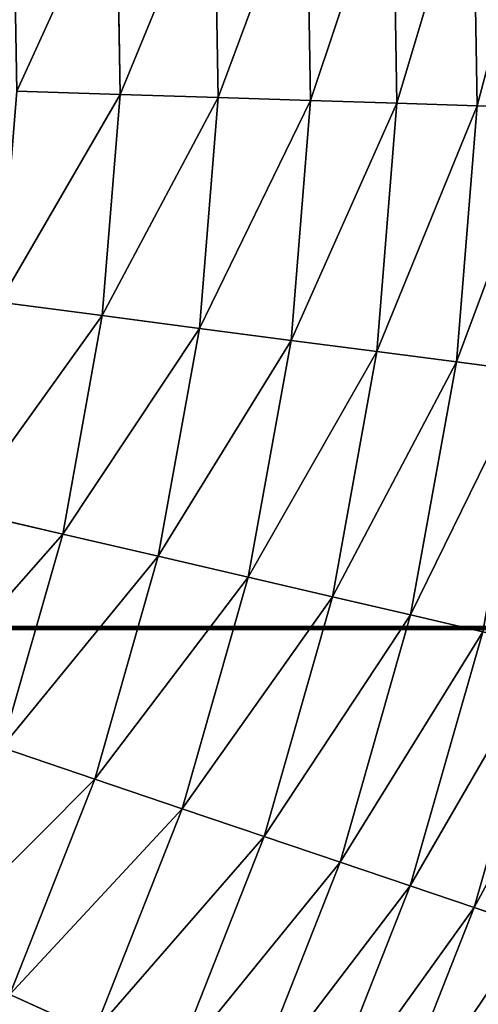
# Model space of a CAD drawing. Extents: x 5 to 965, y 4 to 104.
# Tile 235 of 256: x 305.62 to 313.13, y 37.47 to 53.59. Entities that reach past the tile are written whole.
import ezdxf

# ---------------------------------------------------------------- set-up
doc = ezdxf.new("R2010")
doc.units = 0
doc.layers.get('0').update_dxf_attribs({"color": 13, "linetype": 'CONTINUOUS'})

# ---------------------------------------------------------------- blocks, each defined once
blk = doc.blocks.new('COMPONENT_4')
for p, q in [((91.517, 48.648, 22.161), (91.447, 52.727, 22.161)), ((91.517, 48.648, 77.718), (91.447, 52.727, 77.718)), ((92.831, 48.607, 24.235), (92.758, 52.814, 24.235)), ((92.831, 48.607, 75.645), (92.758, 52.814, 75.645)), ((90.103, 48.694, 20.155), (90.035, 52.633, 20.155)), ((90.103, 48.694, 79.725), (90.035, 52.633, 79.725)), ((86.988, 48.793, 16.362), (86.925, 52.427, 16.362)), ((86.988, 48.793, 83.518), (86.925, 52.427, 83.518)), ((88.592, 48.742, 18.22), (88.527, 52.533, 18.22)), ((88.592, 48.742, 81.659), (88.527, 52.533, 81.659)), ((86.988, 48.793, 16.362), (85.294, 48.847, 14.584)), ((86.988, 48.793, 83.518), (85.294, 48.847, 85.295)), ((86.694, 45.171, 16.362), (86.988, 48.793, 16.362)), ((86.694, 45.171, 83.518), (86.988, 48.793, 83.518)), ((88.592, 48.742, 18.22), (86.988, 48.793, 16.362)), ((88.592, 48.742, 81.659), (86.988, 48.793, 83.518)), ((88.285, 44.963, 18.22), (88.592, 48.742, 18.22)), ((88.285, 44.963, 81.659), (88.592, 48.742, 81.659)), ((90.103, 48.694, 20.155), (88.592, 48.742, 18.22)), ((90.103, 48.694, 79.725), (88.592, 48.742, 81.659)), ((89.784, 44.767, 20.155), (90.103, 48.694, 20.155)), ((89.784, 44.767, 79.725), (90.103, 48.694, 79.725)), ((91.517, 48.648, 22.161), (90.103, 48.694, 20.155)), ((91.517, 48.648, 77.718), (90.103, 48.694, 79.725)), ((91.187, 44.583, 22.161), (91.517, 48.648, 22.161)), ((91.187, 44.583, 77.718), (91.517, 48.648, 77.718)), ((92.831, 48.607, 24.235), (91.517, 48.648, 22.161)), ((92.831, 48.607, 75.645), (91.517, 48.648, 77.718)), ((92.49, 44.413, 24.235), (92.831, 48.607, 24.235)), ((92.49, 44.413, 75.645), (92.831, 48.607, 75.645)), ((94.041, 48.568, 26.37), (92.831, 48.607, 24.235)), ((94.041, 48.568, 73.51), (92.831, 48.607, 75.645)), ((86.694, 45.171, 16.362), (85.014, 45.391, 14.584)), ((86.694, 45.171, 83.518), (85.014, 45.391, 85.295)), ((86.046, 41.595, 16.362), (86.694, 45.171, 16.362)), ((86.046, 41.595, 83.518), (86.694, 45.171, 83.518)), ((88.285, 44.963, 18.22), (86.694, 45.171, 16.362)), ((88.285, 44.963, 81.659), (86.694, 45.171, 83.518)), ((87.609, 41.232, 18.22), (88.285, 44.963, 18.22)), ((87.609, 41.232, 81.659), (88.285, 44.963, 81.659)), ((89.784, 44.767, 20.155), (88.285, 44.963, 18.22)), ((89.784, 44.767, 79.725), (88.285, 44.963, 81.659)), ((89.082, 40.89, 20.155), (89.784, 44.767, 20.155)), ((89.082, 40.89, 79.725), (89.784, 44.767, 79.725)), ((91.187, 44.583, 22.161), (89.784, 44.767, 20.155)), ((91.187, 44.583, 77.718), (89.784, 44.767, 79.725)), ((90.46, 40.569, 22.161), (91.187, 44.583, 22.161)), ((90.46, 40.569, 77.718), (91.187, 44.583, 77.718)), ((92.49, 44.413, 24.235), (91.187, 44.583, 22.161)), ((92.49, 44.413, 75.645), (91.187, 44.583, 77.718)), ((91.74, 40.272, 24.235), (92.49, 44.413, 24.235)), ((91.74, 40.272, 75.645), (92.49, 44.413, 75.645)), ((93.691, 44.255, 26.37), (92.49, 44.413, 24.235)), ((93.691, 44.255, 73.51), (92.49, 44.413, 75.645)), ((86.046, 41.595, 16.362), (84.396, 41.978, 14.584)), ((86.046, 41.595, 83.518), (84.396, 41.978, 85.295)), ((85.051, 38.1, 16.362), (86.046, 41.595, 16.362)), ((85.051, 38.1, 83.518), (86.046, 41.595, 83.518)), ((87.609, 41.232, 18.22), (86.046, 41.595, 16.362)), ((87.609, 41.232, 81.659), (86.046, 41.595, 83.518)), ((86.571, 37.585, 18.22), (87.609, 41.232, 18.22)), ((86.571, 37.585, 81.659), (87.609, 41.232, 81.659)), ((89.082, 40.89, 20.155), (87.609, 41.232, 18.22)), ((89.082, 40.89, 79.725), (87.609, 41.232, 81.659)), ((88.003, 37.1, 20.155), (89.082, 40.89, 20.155)), ((88.003, 37.1, 79.725), (89.082, 40.89, 79.725)), ((90.46, 40.569, 22.161), (89.082, 40.89, 20.155)), ((90.46, 40.569, 77.718), (89.082, 40.89, 79.725)), ((89.343, 36.647, 22.161), (90.46, 40.569, 22.161)), ((89.343, 36.647, 77.718), (90.46, 40.569, 77.718)), ((91.74, 40.272, 24.235), (90.46, 40.569, 22.161)), ((91.74, 40.272, 75.645), (90.46, 40.569, 77.718)), ((90.588, 36.225, 24.235), (91.74, 40.272, 24.235)), ((90.588, 36.225, 75.645), (91.74, 40.272, 75.645)), ((92.92, 39.998, 26.37), (91.74, 40.272, 24.235)), ((92.92, 39.998, 73.51), (91.74, 40.272, 75.645)), ((91.735, 35.837, 26.37), (92.92, 39.998, 26.37)), ((91.735, 35.837, 73.51), (92.92, 39.998, 73.51)), ((92.782, 35.482, 28.562), (93.996, 39.748, 28.562)), ((92.782, 35.482, 71.318), (93.996, 39.748, 71.318)), ((85.051, 38.1, 16.362), (86.571, 37.585, 18.22)), ((86.571, 37.585, 81.659), (85.051, 38.1, 83.518)), ((85.18, 34.058, 18.22), (86.571, 37.585, 18.22)), ((85.18, 34.058, 81.659), (86.571, 37.585, 81.659)), ((86.571, 37.585, 18.22), (88.003, 37.1, 20.155)), ((88.003, 37.1, 79.725), (86.571, 37.585, 81.659)), ((86.558, 33.435, 20.155), (88.003, 37.1, 20.155)), ((86.558, 33.435, 79.725), (88.003, 37.1, 79.725)), ((88.003, 37.1, 20.155), (89.343, 36.647, 22.161)), ((89.343, 36.647, 77.718), (88.003, 37.1, 79.725)), ((87.847, 32.852, 22.161), (89.343, 36.647, 22.161)), ((87.847, 32.852, 77.718), (89.343, 36.647, 77.718)), ((89.343, 36.647, 22.161), (90.588, 36.225, 24.235)), ((90.588, 36.225, 75.645), (89.343, 36.647, 77.718)), ((89.045, 32.31, 24.235), (90.588, 36.225, 24.235)), ((89.045, 32.31, 75.645), (90.588, 36.225, 75.645)), ((90.588, 36.225, 24.235), (91.735, 35.837, 26.37)), ((91.735, 35.837, 73.51), (90.588, 36.225, 75.645)), ((90.148, 31.811, 26.37), (91.735, 35.837, 26.37)), ((90.148, 31.811, 73.51), (91.735, 35.837, 73.51)), ((91.735, 35.837, 26.37), (92.782, 35.482, 28.562)), ((92.782, 35.482, 71.318), (91.735, 35.837, 73.51)), ((91.155, 31.356, 28.562), (92.782, 35.482, 28.562)), ((91.155, 31.356, 71.318), (92.782, 35.482, 71.318)), ((92.782, 35.482, 28.562), (93.725, 35.163, 30.806)), ((93.725, 35.163, 69.074), (92.782, 35.482, 71.318)), ((85.18, 34.058, 18.22), (86.558, 33.435, 20.155)), ((85.18, 34.058, 81.659), (86.558, 33.435, 79.725))]:
    blk.add_line(p, q)
mesh = blk.add_polyface()
corners = [(92.831, 48.607, 24.235), (93.967, 52.894, 26.37), (94.041, 48.568, 26.37), (92.758, 52.814, 24.235)]
mesh.append_faces([[corners[k] for k in face] for face in [(0, 1, 2), (1, 0, 3)]], dxfattribs={"vtx0": -1})
mesh = blk.add_polyface()
corners = [(93.967, 52.894, 73.51), (92.831, 48.607, 75.645), (94.041, 48.568, 73.51), (92.758, 52.814, 75.645)]
mesh.append_faces([[corners[k] for k in face] for face in [(0, 1, 2), (1, 0, 3)]], dxfattribs={"vtx0": -1})
mesh = blk.add_polyface()
corners = [(90.103, 48.694, 20.155), (91.447, 52.727, 22.161), (91.517, 48.648, 22.161), (90.035, 52.633, 20.155)]
mesh.append_faces([[corners[k] for k in face] for face in [(0, 1, 2), (1, 0, 3)]], dxfattribs={"vtx0": -1})
mesh = blk.add_polyface()
corners = [(91.447, 52.727, 77.718), (90.103, 48.694, 79.725), (91.517, 48.648, 77.718), (90.035, 52.633, 79.725)]
mesh.append_faces([[corners[k] for k in face] for face in [(0, 1, 2), (1, 0, 3)]], dxfattribs={"vtx0": -1})
mesh = blk.add_polyface()
corners = [(91.517, 48.648, 22.161), (92.758, 52.814, 24.235), (92.831, 48.607, 24.235), (91.447, 52.727, 22.161)]
mesh.append_faces([[corners[k] for k in face] for face in [(0, 1, 2), (1, 0, 3)]], dxfattribs={"vtx0": -1})
mesh = blk.add_polyface()
corners = [(92.758, 52.814, 75.645), (91.517, 48.648, 77.718), (92.831, 48.607, 75.645), (91.447, 52.727, 77.718)]
mesh.append_faces([[corners[k] for k in face] for face in [(0, 1, 2), (1, 0, 3)]], dxfattribs={"vtx0": -1})
mesh = blk.add_polyface()
corners = [(88.592, 48.742, 18.22), (90.035, 52.633, 20.155), (90.103, 48.694, 20.155), (88.527, 52.533, 18.22)]
mesh.append_faces([[corners[k] for k in face] for face in [(0, 1, 2), (1, 0, 3)]], dxfattribs={"vtx0": -1})
mesh = blk.add_polyface()
corners = [(90.035, 52.633, 79.725), (88.592, 48.742, 81.659), (90.103, 48.694, 79.725), (88.527, 52.533, 81.659)]
mesh.append_faces([[corners[k] for k in face] for face in [(0, 1, 2), (1, 0, 3)]], dxfattribs={"vtx0": -1})
mesh = blk.add_polyface()
corners = [(85.294, 48.847, 14.584), (86.925, 52.427, 16.362), (86.988, 48.793, 16.362), (85.235, 52.314, 14.584)]
mesh.append_faces([[corners[k] for k in face] for face in [(0, 1, 2), (1, 0, 3)]], dxfattribs={"vtx0": -1})
mesh = blk.add_polyface()
corners = [(86.925, 52.427, 83.518), (85.294, 48.847, 85.295), (86.988, 48.793, 83.518), (85.235, 52.314, 85.295)]
mesh.append_faces([[corners[k] for k in face] for face in [(0, 1, 2), (1, 0, 3)]], dxfattribs={"vtx0": -1})
mesh = blk.add_polyface()
corners = [(86.988, 48.793, 16.362), (88.527, 52.533, 18.22), (88.592, 48.742, 18.22), (86.925, 52.427, 16.362)]
mesh.append_faces([[corners[k] for k in face] for face in [(0, 1, 2), (1, 0, 3)]], dxfattribs={"vtx0": -1})
mesh = blk.add_polyface()
corners = [(88.527, 52.533, 81.659), (86.988, 48.793, 83.518), (88.592, 48.742, 81.659), (86.925, 52.427, 83.518)]
mesh.append_faces([[corners[k] for k in face] for face in [(0, 1, 2), (1, 0, 3)]], dxfattribs={"vtx0": -1})
mesh = blk.add_polyface()
corners = [(85.014, 45.391, 14.584), (86.988, 48.793, 16.362), (86.694, 45.171, 16.362), (85.294, 48.847, 14.584)]
mesh.append_faces([[corners[k] for k in face] for face in [(0, 1, 2), (1, 0, 3)]], dxfattribs={"vtx0": -1})
mesh = blk.add_polyface()
corners = [(86.988, 48.793, 83.518), (85.014, 45.391, 85.295), (86.694, 45.171, 83.518), (85.294, 48.847, 85.295)]
mesh.append_faces([[corners[k] for k in face] for face in [(0, 1, 2), (1, 0, 3)]], dxfattribs={"vtx0": -1})
mesh = blk.add_polyface()
corners = [(86.694, 45.171, 16.362), (88.592, 48.742, 18.22), (88.285, 44.963, 18.22), (86.988, 48.793, 16.362)]
mesh.append_faces([[corners[k] for k in face] for face in [(0, 1, 2), (1, 0, 3)]], dxfattribs={"vtx0": -1})
mesh = blk.add_polyface()
corners = [(88.592, 48.742, 81.659), (86.694, 45.171, 83.518), (88.285, 44.963, 81.659), (86.988, 48.793, 83.518)]
mesh.append_faces([[corners[k] for k in face] for face in [(0, 1, 2), (1, 0, 3)]], dxfattribs={"vtx0": -1})
mesh = blk.add_polyface()
corners = [(88.285, 44.963, 18.22), (90.103, 48.694, 20.155), (89.784, 44.767, 20.155), (88.592, 48.742, 18.22)]
mesh.append_faces([[corners[k] for k in face] for face in [(0, 1, 2), (1, 0, 3)]], dxfattribs={"vtx0": -1})
mesh = blk.add_polyface()
corners = [(90.103, 48.694, 79.725), (88.285, 44.963, 81.659), (89.784, 44.767, 79.725), (88.592, 48.742, 81.659)]
mesh.append_faces([[corners[k] for k in face] for face in [(0, 1, 2), (1, 0, 3)]], dxfattribs={"vtx0": -1})
mesh = blk.add_polyface()
corners = [(89.784, 44.767, 20.155), (91.517, 48.648, 22.161), (91.187, 44.583, 22.161), (90.103, 48.694, 20.155)]
mesh.append_faces([[corners[k] for k in face] for face in [(0, 1, 2), (1, 0, 3)]], dxfattribs={"vtx0": -1})
mesh = blk.add_polyface()
corners = [(91.517, 48.648, 77.718), (89.784, 44.767, 79.725), (91.187, 44.583, 77.718), (90.103, 48.694, 79.725)]
mesh.append_faces([[corners[k] for k in face] for face in [(0, 1, 2), (1, 0, 3)]], dxfattribs={"vtx0": -1})
mesh = blk.add_polyface()
corners = [(91.187, 44.583, 22.161), (92.831, 48.607, 24.235), (92.49, 44.413, 24.235), (91.517, 48.648, 22.161)]
mesh.append_faces([[corners[k] for k in face] for face in [(0, 1, 2), (1, 0, 3)]], dxfattribs={"vtx0": -1})
mesh = blk.add_polyface()
corners = [(92.831, 48.607, 75.645), (91.187, 44.583, 77.718), (92.49, 44.413, 75.645), (91.517, 48.648, 77.718)]
mesh.append_faces([[corners[k] for k in face] for face in [(0, 1, 2), (1, 0, 3)]], dxfattribs={"vtx0": -1})
mesh = blk.add_polyface()
corners = [(92.49, 44.413, 24.235), (94.041, 48.568, 26.37), (93.691, 44.255, 26.37), (92.831, 48.607, 24.235)]
mesh.append_faces([[corners[k] for k in face] for face in [(0, 1, 2), (1, 0, 3)]], dxfattribs={"vtx0": -1})
mesh = blk.add_polyface()
corners = [(94.041, 48.568, 73.51), (92.49, 44.413, 75.645), (93.691, 44.255, 73.51), (92.831, 48.607, 75.645)]
mesh.append_faces([[corners[k] for k in face] for face in [(0, 1, 2), (1, 0, 3)]], dxfattribs={"vtx0": -1})
mesh = blk.add_polyface()
corners = [(84.396, 41.978, 14.584), (86.694, 45.171, 16.362), (86.046, 41.595, 16.362), (85.014, 45.391, 14.584)]
mesh.append_faces([[corners[k] for k in face] for face in [(0, 1, 2), (1, 0, 3)]], dxfattribs={"vtx0": -1})
mesh = blk.add_polyface()
corners = [(86.694, 45.171, 83.518), (84.396, 41.978, 85.295), (86.046, 41.595, 83.518), (85.014, 45.391, 85.295)]
mesh.append_faces([[corners[k] for k in face] for face in [(0, 1, 2), (1, 0, 3)]], dxfattribs={"vtx0": -1})
mesh = blk.add_polyface()
corners = [(86.046, 41.595, 16.362), (88.285, 44.963, 18.22), (87.609, 41.232, 18.22), (86.694, 45.171, 16.362)]
mesh.append_faces([[corners[k] for k in face] for face in [(0, 1, 2), (1, 0, 3)]], dxfattribs={"vtx0": -1})
mesh = blk.add_polyface()
corners = [(88.285, 44.963, 81.659), (86.046, 41.595, 83.518), (87.609, 41.232, 81.659), (86.694, 45.171, 83.518)]
mesh.append_faces([[corners[k] for k in face] for face in [(0, 1, 2), (1, 0, 3)]], dxfattribs={"vtx0": -1})
mesh = blk.add_polyface()
corners = [(87.609, 41.232, 18.22), (89.784, 44.767, 20.155), (89.082, 40.89, 20.155), (88.285, 44.963, 18.22)]
mesh.append_faces([[corners[k] for k in face] for face in [(0, 1, 2), (1, 0, 3)]], dxfattribs={"vtx0": -1})
mesh = blk.add_polyface()
corners = [(89.784, 44.767, 79.725), (87.609, 41.232, 81.659), (89.082, 40.89, 79.725), (88.285, 44.963, 81.659)]
mesh.append_faces([[corners[k] for k in face] for face in [(0, 1, 2), (1, 0, 3)]], dxfattribs={"vtx0": -1})
mesh = blk.add_polyface()
corners = [(89.082, 40.89, 20.155), (91.187, 44.583, 22.161), (90.46, 40.569, 22.161), (89.784, 44.767, 20.155)]
mesh.append_faces([[corners[k] for k in face] for face in [(0, 1, 2), (1, 0, 3)]], dxfattribs={"vtx0": -1})
mesh = blk.add_polyface()
corners = [(91.187, 44.583, 77.718), (89.082, 40.89, 79.725), (90.46, 40.569, 77.718), (89.784, 44.767, 79.725)]
mesh.append_faces([[corners[k] for k in face] for face in [(0, 1, 2), (1, 0, 3)]], dxfattribs={"vtx0": -1})
mesh = blk.add_polyface()
corners = [(90.46, 40.569, 22.161), (92.49, 44.413, 24.235), (91.74, 40.272, 24.235), (91.187, 44.583, 22.161)]
mesh.append_faces([[corners[k] for k in face] for face in [(0, 1, 2), (1, 0, 3)]], dxfattribs={"vtx0": -1})
mesh = blk.add_polyface()
corners = [(92.49, 44.413, 75.645), (90.46, 40.569, 77.718), (91.74, 40.272, 75.645), (91.187, 44.583, 77.718)]
mesh.append_faces([[corners[k] for k in face] for face in [(0, 1, 2), (1, 0, 3)]], dxfattribs={"vtx0": -1})
mesh = blk.add_polyface()
corners = [(91.74, 40.272, 24.235), (93.691, 44.255, 26.37), (92.92, 39.998, 26.37), (92.49, 44.413, 24.235)]
mesh.append_faces([[corners[k] for k in face] for face in [(0, 1, 2), (1, 0, 3)]], dxfattribs={"vtx0": -1})
mesh = blk.add_polyface()
corners = [(93.691, 44.255, 73.51), (91.74, 40.272, 75.645), (92.92, 39.998, 73.51), (92.49, 44.413, 75.645)]
mesh.append_faces([[corners[k] for k in face] for face in [(0, 1, 2), (1, 0, 3)]], dxfattribs={"vtx0": -1})
mesh = blk.add_polyface()
corners = [(83.446, 38.643, 14.584), (86.046, 41.595, 16.362), (85.051, 38.1, 16.362), (84.396, 41.978, 14.584)]
mesh.append_faces([[corners[k] for k in face] for face in [(0, 1, 2), (1, 0, 3)]], dxfattribs={"vtx0": -1})
mesh = blk.add_polyface()
corners = [(86.046, 41.595, 83.518), (83.446, 38.643, 85.295), (85.051, 38.1, 83.518), (84.396, 41.978, 85.295)]
mesh.append_faces([[corners[k] for k in face] for face in [(0, 1, 2), (1, 0, 3)]], dxfattribs={"vtx0": -1})
mesh = blk.add_polyface()
corners = [(85.051, 38.1, 16.362), (87.609, 41.232, 18.22), (86.571, 37.585, 18.22), (86.046, 41.595, 16.362)]
mesh.append_faces([[corners[k] for k in face] for face in [(0, 1, 2), (1, 0, 3)]], dxfattribs={"vtx0": -1})
mesh = blk.add_polyface()
corners = [(87.609, 41.232, 81.659), (85.051, 38.1, 83.518), (86.571, 37.585, 81.659), (86.046, 41.595, 83.518)]
mesh.append_faces([[corners[k] for k in face] for face in [(0, 1, 2), (1, 0, 3)]], dxfattribs={"vtx0": -1})
mesh = blk.add_polyface()
corners = [(86.571, 37.585, 18.22), (89.082, 40.89, 20.155), (88.003, 37.1, 20.155), (87.609, 41.232, 18.22)]
mesh.append_faces([[corners[k] for k in face] for face in [(0, 1, 2), (1, 0, 3)]], dxfattribs={"vtx0": -1})
mesh = blk.add_polyface()
corners = [(89.082, 40.89, 79.725), (86.571, 37.585, 81.659), (88.003, 37.1, 79.725), (87.609, 41.232, 81.659)]
mesh.append_faces([[corners[k] for k in face] for face in [(0, 1, 2), (1, 0, 3)]], dxfattribs={"vtx0": -1})
mesh = blk.add_polyface()
corners = [(88.003, 37.1, 20.155), (90.46, 40.569, 22.161), (89.343, 36.647, 22.161), (89.082, 40.89, 20.155)]
mesh.append_faces([[corners[k] for k in face] for face in [(0, 1, 2), (1, 0, 3)]], dxfattribs={"vtx0": -1})
mesh = blk.add_polyface()
corners = [(90.46, 40.569, 77.718), (88.003, 37.1, 79.725), (89.343, 36.647, 77.718), (89.082, 40.89, 79.725)]
mesh.append_faces([[corners[k] for k in face] for face in [(0, 1, 2), (1, 0, 3)]], dxfattribs={"vtx0": -1})
mesh = blk.add_polyface()
corners = [(89.343, 36.647, 22.161), (91.74, 40.272, 24.235), (90.588, 36.225, 24.235), (90.46, 40.569, 22.161)]
mesh.append_faces([[corners[k] for k in face] for face in [(0, 1, 2), (1, 0, 3)]], dxfattribs={"vtx0": -1})
mesh = blk.add_polyface()
corners = [(91.74, 40.272, 75.645), (89.343, 36.647, 77.718), (90.588, 36.225, 75.645), (90.46, 40.569, 77.718)]
mesh.append_faces([[corners[k] for k in face] for face in [(0, 1, 2), (1, 0, 3)]], dxfattribs={"vtx0": -1})
mesh = blk.add_polyface()
corners = [(90.588, 36.225, 24.235), (92.92, 39.998, 26.37), (91.735, 35.837, 26.37), (91.74, 40.272, 24.235)]
mesh.append_faces([[corners[k] for k in face] for face in [(0, 1, 2), (1, 0, 3)]], dxfattribs={"vtx0": -1})
mesh = blk.add_polyface()
corners = [(92.92, 39.998, 73.51), (90.588, 36.225, 75.645), (91.735, 35.837, 73.51), (91.74, 40.272, 75.645)]
mesh.append_faces([[corners[k] for k in face] for face in [(0, 1, 2), (1, 0, 3)]], dxfattribs={"vtx0": -1})
mesh = blk.add_polyface()
corners = [(91.735, 35.837, 26.37), (93.996, 39.748, 28.562), (92.782, 35.482, 28.562), (92.92, 39.998, 26.37)]
mesh.append_faces([[corners[k] for k in face] for face in [(0, 1, 2), (1, 0, 3)]], dxfattribs={"vtx0": -1})
mesh = blk.add_polyface()
corners = [(93.996, 39.748, 71.318), (91.735, 35.837, 73.51), (92.782, 35.482, 71.318), (92.92, 39.998, 73.51)]
mesh.append_faces([[corners[k] for k in face] for face in [(0, 1, 2), (1, 0, 3)]], dxfattribs={"vtx0": -1})
mesh = blk.add_polyface()
corners = [(92.782, 35.482, 28.562), (94.966, 39.523, 30.806), (93.725, 35.163, 30.806), (93.996, 39.748, 28.562)]
mesh.append_faces([[corners[k] for k in face] for face in [(0, 1, 2), (1, 0, 3)]], dxfattribs={"vtx0": -1})
mesh = blk.add_polyface()
corners = [(94.966, 39.523, 69.074), (92.782, 35.482, 71.318), (93.725, 35.163, 69.074), (93.996, 39.748, 71.318)]
mesh.append_faces([[corners[k] for k in face] for face in [(0, 1, 2), (1, 0, 3)]], dxfattribs={"vtx0": -1})
mesh = blk.add_polyface()
corners = [(83.718, 34.719, 16.362), (86.571, 37.585, 18.22), (85.18, 34.058, 18.22), (85.051, 38.1, 16.362)]
mesh.append_faces([[corners[k] for k in face] for face in [(0, 1, 2), (1, 0, 3)]], dxfattribs={"vtx0": -1})
mesh = blk.add_polyface()
corners = [(86.571, 37.585, 81.659), (83.718, 34.719, 83.518), (85.18, 34.058, 81.659), (85.051, 38.1, 83.518)]
mesh.append_faces([[corners[k] for k in face] for face in [(0, 1, 2), (1, 0, 3)]], dxfattribs={"vtx0": -1})
mesh = blk.add_polyface()
corners = [(85.18, 34.058, 18.22), (88.003, 37.1, 20.155), (86.558, 33.435, 20.155), (86.571, 37.585, 18.22)]
mesh.append_faces([[corners[k] for k in face] for face in [(0, 1, 2), (1, 0, 3)]], dxfattribs={"vtx0": -1})
mesh = blk.add_polyface()
corners = [(88.003, 37.1, 79.725), (85.18, 34.058, 81.659), (86.558, 33.435, 79.725), (86.571, 37.585, 81.659)]
mesh.append_faces([[corners[k] for k in face] for face in [(0, 1, 2), (1, 0, 3)]], dxfattribs={"vtx0": -1})
mesh = blk.add_polyface()
corners = [(86.558, 33.435, 20.155), (89.343, 36.647, 22.161), (87.847, 32.852, 22.161), (88.003, 37.1, 20.155)]
mesh.append_faces([[corners[k] for k in face] for face in [(0, 1, 2), (1, 0, 3)]], dxfattribs={"vtx0": -1})
mesh = blk.add_polyface()
corners = [(89.343, 36.647, 77.718), (86.558, 33.435, 79.725), (87.847, 32.852, 77.718), (88.003, 37.1, 79.725)]
mesh.append_faces([[corners[k] for k in face] for face in [(0, 1, 2), (1, 0, 3)]], dxfattribs={"vtx0": -1})
mesh = blk.add_polyface()
corners = [(87.847, 32.852, 22.161), (90.588, 36.225, 24.235), (89.045, 32.31, 24.235), (89.343, 36.647, 22.161)]
mesh.append_faces([[corners[k] for k in face] for face in [(0, 1, 2), (1, 0, 3)]], dxfattribs={"vtx0": -1})
mesh = blk.add_polyface()
corners = [(90.588, 36.225, 75.645), (87.847, 32.852, 77.718), (89.045, 32.31, 75.645), (89.343, 36.647, 77.718)]
mesh.append_faces([[corners[k] for k in face] for face in [(0, 1, 2), (1, 0, 3)]], dxfattribs={"vtx0": -1})
mesh = blk.add_polyface()
corners = [(89.045, 32.31, 24.235), (91.735, 35.837, 26.37), (90.148, 31.811, 26.37), (90.588, 36.225, 24.235)]
mesh.append_faces([[corners[k] for k in face] for face in [(0, 1, 2), (1, 0, 3)]], dxfattribs={"vtx0": -1})
mesh = blk.add_polyface()
corners = [(91.735, 35.837, 73.51), (89.045, 32.31, 75.645), (90.148, 31.811, 73.51), (90.588, 36.225, 75.645)]
mesh.append_faces([[corners[k] for k in face] for face in [(0, 1, 2), (1, 0, 3)]], dxfattribs={"vtx0": -1})
mesh = blk.add_polyface()
corners = [(90.148, 31.811, 26.37), (92.782, 35.482, 28.562), (91.155, 31.356, 28.562), (91.735, 35.837, 26.37)]
mesh.append_faces([[corners[k] for k in face] for face in [(0, 1, 2), (1, 0, 3)]], dxfattribs={"vtx0": -1})
mesh = blk.add_polyface()
corners = [(92.782, 35.482, 71.318), (90.148, 31.811, 73.51), (91.155, 31.356, 71.318), (91.735, 35.837, 73.51)]
mesh.append_faces([[corners[k] for k in face] for face in [(0, 1, 2), (1, 0, 3)]], dxfattribs={"vtx0": -1})
mesh = blk.add_polyface()
corners = [(91.155, 31.356, 28.562), (93.725, 35.163, 30.806), (92.062, 30.946, 30.806), (92.782, 35.482, 28.562)]
mesh.append_faces([[corners[k] for k in face] for face in [(0, 1, 2), (1, 0, 3)]], dxfattribs={"vtx0": -1})
mesh = blk.add_polyface()
corners = [(93.725, 35.163, 69.074), (91.155, 31.356, 71.318), (92.062, 30.946, 69.074), (92.782, 35.482, 71.318)]
mesh.append_faces([[corners[k] for k in face] for face in [(0, 1, 2), (1, 0, 3)]], dxfattribs={"vtx0": -1})
mesh = blk.add_polyface()
corners = [(92.062, 30.946, 30.806), (94.562, 34.88, 33.095), (92.868, 30.582, 33.095), (93.725, 35.163, 30.806)]
mesh.append_faces([[corners[k] for k in face] for face in [(0, 1, 2), (1, 0, 3)]], dxfattribs={"vtx0": -1})
mesh = blk.add_polyface()
corners = [(94.562, 34.88, 66.784), (92.062, 30.946, 69.074), (92.868, 30.582, 66.784), (93.725, 35.163, 69.074)]
mesh.append_faces([[corners[k] for k in face] for face in [(0, 1, 2), (1, 0, 3)]], dxfattribs={"vtx0": -1})
mesh = blk.add_polyface()
corners = [(83.451, 30.683, 18.22), (86.558, 33.435, 20.155), (84.761, 29.929, 20.155), (85.18, 34.058, 18.22)]
mesh.append_faces([[corners[k] for k in face] for face in [(0, 1, 2), (1, 0, 3)]], dxfattribs={"vtx0": -1})
mesh = blk.add_polyface()
corners = [(86.558, 33.435, 79.725), (83.451, 30.683, 81.659), (84.761, 29.929, 79.725), (85.18, 34.058, 81.659)]
mesh.append_faces([[corners[k] for k in face] for face in [(0, 1, 2), (1, 0, 3)]], dxfattribs={"vtx0": -1})
blk = doc.blocks.new('COMPONENT_5')
blk.add_blockref('COMPONENT_4', (0, 0))
blk = doc.blocks.new('GROUP_9')
blk.add_blockref('COMPONENT_5', (135, 0))
blk = doc.blocks.new('GROUP_2')
blk.add_line((251.5, 23.097), (1210.5, 23.097))
mesh = blk.add_polyface()
corners = [(1210.5, 25.547, 0.12), (251.5, 23.097), (251.5, 25.547, 0.12), (1210.5, 23.097)]
mesh.append_faces([[corners[k] for k in face] for face in [(0, 1, 2), (1, 0, 3)]], dxfattribs={"vtx0": -1})
mesh = blk.add_polyface()
corners = [(1210.5, 23.097), (251.5, 20.647, 0.12), (251.5, 23.097), (1210.5, 20.647, 0.12)]
mesh.append_faces([[corners[k] for k in face] for face in [(0, 1, 2), (1, 0, 3)]], dxfattribs={"vtx0": -1})
blk = doc.blocks.new('GROUP_14')
blk.add_blockref('GROUP_9', (79.918, 0))
at = {"extrusion": (-3.88578e-16, 1, 5.55112e-17), "yscale": 0.4, "zscale": 0.4, "rotation": 180}
blk.add_blockref('GROUP_2', (251, 119.618, 40.033), dxfattribs=at)

msp = doc.modelspace()

# ---------------------------------------------------------------- block references
msp.add_blockref('GROUP_14', (5.361, 3.573, 2.908))

doc.saveas('drawing.dxf')
